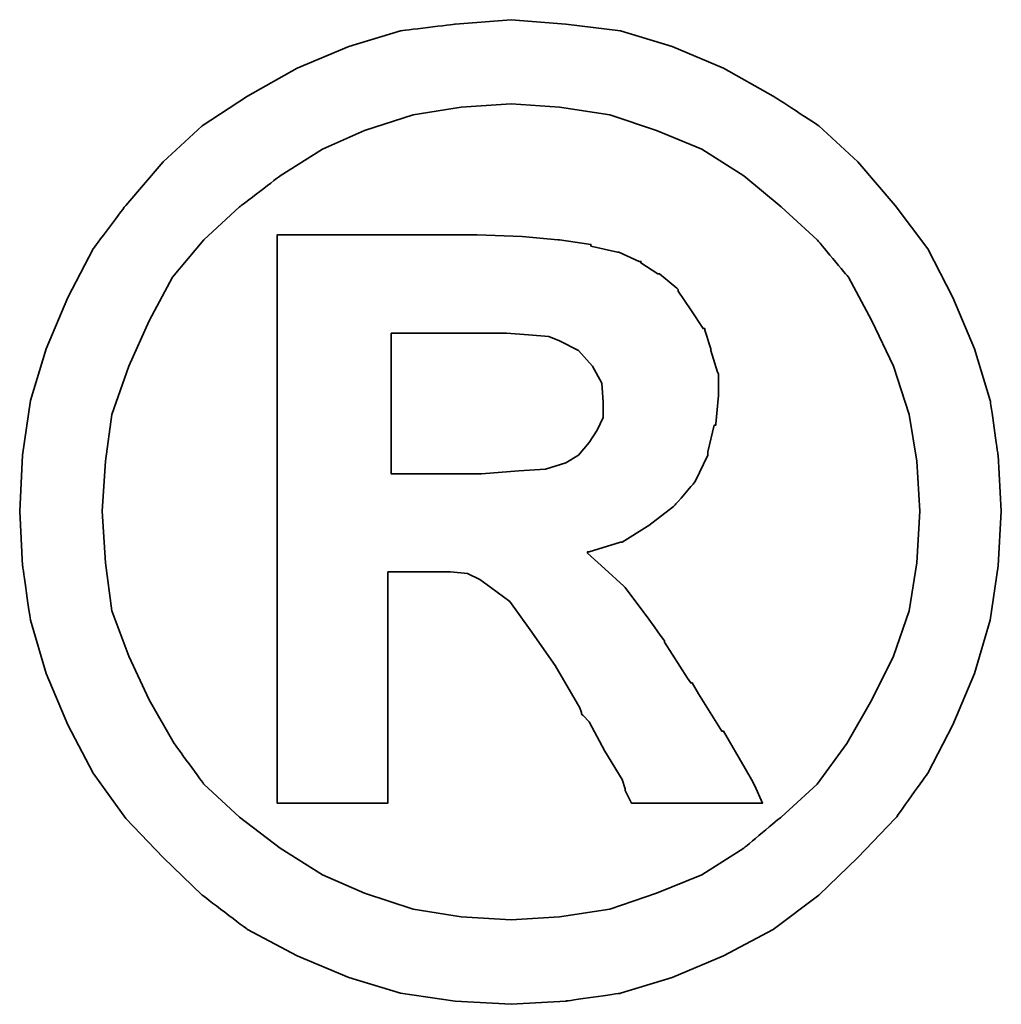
# Model space of a CAD drawing. Extents: x 35 to 593, y 42 to 122.
# Tile 46 of 47: x 158.302 to 158.812, y 91.855 to 92.366. Entities that reach past the tile are written whole.
import ezdxf

# ---------------------------------------------------------------- set-up
doc = ezdxf.new("R2010")
doc.units = 0
doc.header["$LTSCALE"] = 3
doc.header["$MEASUREMENT"] = 0
doc.layers.add('DIM', color=4, linetype='CONTINUOUS')
doc.layers.add('layer 1', color=7, linetype='CONTINUOUS')

# ---------------------------------------------------------------- blocks, each defined once
blk = doc.blocks.new('TBI MOTION logo(完整正式版)')
at = {"layer": 'layer 1', "color": 22, "lineweight": 35}
for points, knots in [([(81.20634, 4.98624), (81.20634, 4.98624), (81.18649, 5.32862), (81.18649, 5.32862), (81.18649, 5.32862), (81.18649, 5.32862), (81.13886, 5.66206), (81.13886, 5.66206), (81.13886, 5.66206), (81.13886, 5.66206), (81.04359, 5.97764), (81.04359, 5.97764), (81.04359, 5.97764), (81.04359, 5.97764), (80.91061, 6.29124), (80.91061, 6.29124), (80.91061, 6.29124), (80.91061, 6.29124), (80.75778, 6.58697), (80.75778, 6.58697), (80.75778, 6.58697), (80.75778, 6.58697), (80.5593, 6.85294), (80.5593, 6.85294), (80.5593, 6.85294), (80.5593, 6.85294), (80.33105, 7.1189), (80.33105, 7.1189), (80.33105, 7.1189), (80.33105, 7.1189), (80.09287, 7.33921), (80.09287, 7.33921), (80.09287, 7.33921), (80.09287, 7.33921), (79.815, 7.51982), (79.815, 7.51982), (79.815, 7.51982), (79.815, 7.51982), (79.51133, 7.69051), (79.51133, 7.69051), (79.51133, 7.69051), (79.51133, 7.69051), (79.19773, 7.8235), (79.19773, 7.8235), (79.19773, 7.8235), (79.19773, 7.8235), (78.88215, 7.91877), (78.88215, 7.91877), (78.88215, 7.91877), (78.88215, 7.91877), (78.54871, 7.95846), (78.54871, 7.95846), (78.54871, 7.95846), (78.54871, 7.95846), (78.21526, 7.98625), (78.21526, 7.98625), (78.21526, 7.98625), (78.21526, 7.98625), (77.87388, 7.95846), (77.87388, 7.95846), (77.87388, 7.95846), (77.87388, 7.95846), (77.54044, 7.91877), (77.54044, 7.91877), (77.54044, 7.91877), (77.54044, 7.91877), (77.22485, 7.8235), (77.22485, 7.8235), (77.22485, 7.8235), (77.22485, 7.8235), (76.91027, 7.69051), (76.91027, 7.69051), (76.91027, 7.69051), (76.91027, 7.69051), (76.6056, 7.51982), (76.6056, 7.51982), (76.6056, 7.51982), (76.6056, 7.51982), (76.32972, 7.33921), (76.32972, 7.33921), (76.32972, 7.33921), (76.32972, 7.33921), (76.09154, 7.1189), (76.09154, 7.1189), (76.09154, 7.1189), (76.09154, 7.1189), (75.86329, 6.85294), (75.86329, 6.85294), (75.86329, 6.85294), (75.86329, 6.85294), (75.66382, 6.58697), (75.66382, 6.58697), (75.66382, 6.58697), (75.66382, 6.58697), (75.51099, 6.29124), (75.51099, 6.29124), (75.51099, 6.29124), (75.51099, 6.29124), (75.37702, 5.97764), (75.37702, 5.97764), (75.37702, 5.97764), (75.37702, 5.97764), (75.28175, 5.66206), (75.28175, 5.66206), (75.28175, 5.66206), (75.28175, 5.66206), (75.23411, 5.32862), (75.23411, 5.32862), (75.23411, 5.32862), (75.23411, 5.32862), (75.21625, 4.98624), (75.21625, 4.98624), (75.21625, 4.98624), (75.21625, 4.98624), (75.23411, 4.6528), (75.23411, 4.6528), (75.23411, 4.6528), (75.23411, 4.6528), (75.28175, 4.32035), (75.28175, 4.32035), (75.28175, 4.32035), (75.28175, 4.32035), (75.37702, 3.99583), (75.37702, 3.99583), (75.37702, 3.99583), (75.37702, 3.99583), (75.51099, 3.68224), (75.51099, 3.68224), (75.51099, 3.68224), (75.51099, 3.68224), (75.66382, 3.38749), (75.66382, 3.38749), (75.66382, 3.38749), (75.66382, 3.38749), (75.86329, 3.10963), (75.86329, 3.10963), (75.86329, 3.10963), (75.86329, 3.10963), (76.09154, 2.87145), (76.09154, 2.87145), (76.09154, 2.87145), (76.09154, 2.87145), (76.32972, 2.6432), (76.32972, 2.6432), (76.32972, 2.6432), (76.32972, 2.6432), (76.6056, 2.43381), (76.6056, 2.43381), (76.6056, 2.43381), (76.6056, 2.43381), (76.91027, 2.27205), (76.91027, 2.27205), (76.91027, 2.27205), (76.91027, 2.27205), (77.22485, 2.13906), (77.22485, 2.13906), (77.22485, 2.13906), (77.22485, 2.13906), (77.54044, 2.0438), (77.54044, 2.0438), (77.54044, 2.0438), (77.54044, 2.0438), (77.87388, 1.99616), (77.87388, 1.99616), (77.87388, 1.99616), (77.87388, 1.99616), (78.21526, 1.97631), (78.21526, 1.97631), (78.21526, 1.97631), (78.21526, 1.97631), (78.54871, 1.99616), (78.54871, 1.99616), (78.54871, 1.99616), (78.54871, 1.99616), (78.88215, 2.0438), (78.88215, 2.0438), (78.88215, 2.0438), (78.88215, 2.0438), (79.19773, 2.13906), (79.19773, 2.13906), (79.19773, 2.13906), (79.19773, 2.13906), (79.51133, 2.27205), (79.51133, 2.27205), (79.51133, 2.27205), (79.51133, 2.27205), (79.815, 2.43381), (79.815, 2.43381), (79.815, 2.43381), (79.815, 2.43381), (80.09287, 2.6432), (80.09287, 2.6432), (80.09287, 2.6432), (80.09287, 2.6432), (80.33105, 2.87145), (80.33105, 2.87145), (80.33105, 2.87145), (80.33105, 2.87145), (80.5593, 3.10963), (80.5593, 3.10963), (80.5593, 3.10963), (80.5593, 3.10963), (80.75778, 3.38749), (80.75778, 3.38749), (80.75778, 3.38749), (80.75778, 3.38749), (80.91061, 3.68224), (80.91061, 3.68224), (80.91061, 3.68224), (80.91061, 3.68224), (81.04359, 3.99583), (81.04359, 3.99583), (81.04359, 3.99583), (81.04359, 3.99583), (81.13886, 4.32035), (81.13886, 4.32035), (81.13886, 4.32035), (81.13886, 4.32035), (81.18649, 4.6528), (81.18649, 4.6528), (81.18649, 4.6528), (81.18649, 4.6528), (81.20634, 4.98624), (81.20634, 4.98624)], [0, 0, 0, 0, 0.0178571, 0.0178571, 0.0178571, 0.0178572, 0.0357143, 0.0357143, 0.0357143, 0.0357143, 0.0535714, 0.0535714, 0.0535714, 0.0535714, 0.0714286, 0.0714286, 0.0714286, 0.0714286, 0.0892857, 0.0892857, 0.0892857, 0.0892857, 0.1071429, 0.1071429, 0.1071429, 0.1071429, 0.125, 0.125, 0.125, 0.125, 0.1428571, 0.1428571, 0.1428571, 0.1428572, 0.1607143, 0.1607143, 0.1607143, 0.1607143, 0.1785714, 0.1785714, 0.1785714, 0.1785714, 0.1964286, 0.1964286, 0.1964286, 0.1964286, 0.2142857, 0.2142857, 0.2142857, 0.2142857, 0.2321429, 0.2321429, 0.2321429, 0.2321429, 0.25, 0.25, 0.25, 0.25, 0.2678571, 0.2678571, 0.2678571, 0.2678572, 0.2857143, 0.2857143, 0.2857143, 0.2857143, 0.3035714, 0.3035714, 0.3035714, 0.3035714, 0.3214286, 0.3214286, 0.3214286, 0.3214286, 0.3392857, 0.3392857, 0.3392857, 0.3392857, 0.3571429, 0.3571429, 0.3571429, 0.3571429, 0.375, 0.375, 0.375, 0.375, 0.3928571, 0.3928571, 0.3928571, 0.3928572, 0.4107143, 0.4107143, 0.4107143, 0.4107143, 0.4285714, 0.4285714, 0.4285714, 0.4285714, 0.4464286, 0.4464286, 0.4464286, 0.4464286, 0.4642857, 0.4642857, 0.4642857, 0.4642857, 0.4821429, 0.4821429, 0.4821429, 0.4821429, 0.5, 0.5, 0.5, 0.5, 0.5178571, 0.5178571, 0.5178571, 0.5178572, 0.5357143, 0.5357143, 0.5357143, 0.5357143, 0.5535714, 0.5535714, 0.5535714, 0.5535714, 0.5714286, 0.5714286, 0.5714286, 0.5714286, 0.5892857, 0.5892857, 0.5892857, 0.5892857, 0.6071429, 0.6071429, 0.6071429, 0.6071429, 0.625, 0.625, 0.625, 0.625, 0.6428571, 0.6428571, 0.6428571, 0.6428572, 0.6607143, 0.6607143, 0.6607143, 0.6607143, 0.6785714, 0.6785714, 0.6785714, 0.6785714, 0.6964286, 0.6964286, 0.6964286, 0.6964286, 0.7142857, 0.7142857, 0.7142857, 0.7142857, 0.7321429, 0.7321429, 0.7321429, 0.7321429, 0.75, 0.75, 0.75, 0.75, 0.7678571, 0.7678571, 0.7678571, 0.7678572, 0.7857143, 0.7857143, 0.7857143, 0.7857143, 0.8035714, 0.8035714, 0.8035714, 0.8035714, 0.8214286, 0.8214286, 0.8214286, 0.8214286, 0.8392857, 0.8392857, 0.8392857, 0.8392857, 0.8571429, 0.8571429, 0.8571429, 0.8571429, 0.875, 0.875, 0.875, 0.875, 0.8928571, 0.8928571, 0.8928571, 0.8928572, 0.9107143, 0.9107143, 0.9107143, 0.9107143, 0.9285714, 0.9285714, 0.9285714, 0.9285714, 0.9464286, 0.9464286, 0.9464286, 0.9464286, 0.9642857, 0.9642857, 0.9642857, 0.9642857, 0.9821429, 0.9821429, 0.9821429, 0.9821429, 1, 1, 1, 1]), ([(80.71014, 4.98624), (80.71014, 4.98624), (80.69129, 5.29091), (80.69129, 5.29091), (80.69129, 5.29091), (80.69129, 5.29091), (80.64464, 5.57672), (80.64464, 5.57672), (80.64464, 5.57672), (80.64464, 5.57672), (80.54937, 5.87245), (80.54937, 5.87245), (80.54937, 5.87245), (80.54937, 5.87245), (80.41639, 6.14833), (80.41639, 6.14833), (80.41639, 6.14833), (80.41639, 6.14833), (80.27349, 6.41429), (80.27349, 6.41429), (80.27349, 6.41429), (80.27349, 6.41429), (80.08295, 6.64255), (80.08295, 6.64255), (80.08295, 6.64255), (80.08295, 6.64255), (79.86264, 6.84301), (79.86264, 6.84301), (79.86264, 6.84301), (79.86264, 6.84301), (79.63439, 7.03355), (79.63439, 7.03355), (79.63439, 7.03355), (79.63439, 7.03355), (79.37835, 7.1963), (79.37835, 7.1963), (79.37835, 7.1963), (79.37835, 7.1963), (79.10246, 7.30944), (79.10246, 7.30944), (79.10246, 7.30944), (79.10246, 7.30944), (78.81665, 7.40471), (78.81665, 7.40471), (78.81665, 7.40471), (78.81665, 7.40471), (78.511, 7.45234), (78.511, 7.45234), (78.511, 7.45234), (78.511, 7.45234), (78.21526, 7.47219), (78.21526, 7.47219), (78.21526, 7.47219), (78.21526, 7.47219), (77.9106, 7.45234), (77.9106, 7.45234), (77.9106, 7.45234), (77.9106, 7.45234), (77.61685, 7.40471), (77.61685, 7.40471), (77.61685, 7.40471), (77.61685, 7.40471), (77.32012, 7.30944), (77.32012, 7.30944), (77.32012, 7.30944), (77.32012, 7.30944), (77.06309, 7.1963), (77.06309, 7.1963), (77.06309, 7.1963), (77.06309, 7.1963), (76.80606, 7.03355), (76.80606, 7.03355), (76.80606, 7.03355), (76.80606, 7.03355), (76.55797, 6.84301), (76.55797, 6.84301), (76.55797, 6.84301), (76.55797, 6.84301), (76.34063, 6.64255), (76.34063, 6.64255), (76.34063, 6.64255), (76.34063, 6.64255), (76.1491, 6.41429), (76.1491, 6.41429), (76.1491, 6.41429), (76.1491, 6.41429), (76.0062, 6.14833), (76.0062, 6.14833), (76.0062, 6.14833), (76.0062, 6.14833), (75.88314, 5.87245), (75.88314, 5.87245), (75.88314, 5.87245), (75.88314, 5.87245), (75.77794, 5.57672), (75.77794, 5.57672), (75.77794, 5.57672), (75.77794, 5.57672), (75.73924, 5.29091), (75.73924, 5.29091), (75.73924, 5.29091), (75.73924, 5.29091), (75.72039, 4.98624), (75.72039, 4.98624), (75.72039, 4.98624), (75.72039, 4.98624), (75.73924, 4.67165), (75.73924, 4.67165), (75.73924, 4.67165), (75.73924, 4.67165), (75.77794, 4.37791), (75.77794, 4.37791), (75.77794, 4.37791), (75.77794, 4.37791), (75.88314, 4.10102), (75.88314, 4.10102), (75.88314, 4.10102), (75.88314, 4.10102), (76.0062, 3.83407), (76.0062, 3.83407), (76.0062, 3.83407), (76.0062, 3.83407), (76.15902, 3.56811), (76.15902, 3.56811), (76.15902, 3.56811), (76.15902, 3.56811), (76.34063, 3.32001), (76.34063, 3.32001), (76.34063, 3.32001), (76.34063, 3.32001), (76.55797, 3.11955), (76.55797, 3.11955), (76.55797, 3.11955), (76.55797, 3.11955), (76.80606, 2.92901), (76.80606, 2.92901), (76.80606, 2.92901), (76.80606, 2.92901), (77.06309, 2.76725), (77.06309, 2.76725), (77.06309, 2.76725), (77.06309, 2.76725), (77.32012, 2.65412), (77.32012, 2.65412), (77.32012, 2.65412), (77.32012, 2.65412), (77.61685, 2.55786), (77.61685, 2.55786), (77.61685, 2.55786), (77.61685, 2.55786), (77.9106, 2.51022), (77.9106, 2.51022), (77.9106, 2.51022), (77.9106, 2.51022), (78.21526, 2.49137), (78.21526, 2.49137), (78.21526, 2.49137), (78.21526, 2.49137), (78.511, 2.51022), (78.511, 2.51022), (78.511, 2.51022), (78.511, 2.51022), (78.81665, 2.55786), (78.81665, 2.55786), (78.81665, 2.55786), (78.81665, 2.55786), (79.10246, 2.65412), (79.10246, 2.65412), (79.10246, 2.65412), (79.10246, 2.65412), (79.37835, 2.76725), (79.37835, 2.76725), (79.37835, 2.76725), (79.37835, 2.76725), (79.63439, 2.92901), (79.63439, 2.92901), (79.63439, 2.92901), (79.63439, 2.92901), (79.86264, 3.11955), (79.86264, 3.11955), (79.86264, 3.11955), (79.86264, 3.11955), (80.08295, 3.32001), (80.08295, 3.32001), (80.08295, 3.32001), (80.08295, 3.32001), (80.26356, 3.56811), (80.26356, 3.56811), (80.26356, 3.56811), (80.26356, 3.56811), (80.41639, 3.83407), (80.41639, 3.83407), (80.41639, 3.83407), (80.41639, 3.83407), (80.54937, 4.10102), (80.54937, 4.10102), (80.54937, 4.10102), (80.54937, 4.10102), (80.64464, 4.37791), (80.64464, 4.37791), (80.64464, 4.37791), (80.64464, 4.37791), (80.69129, 4.67165), (80.69129, 4.67165), (80.69129, 4.67165), (80.69129, 4.67165), (80.71014, 4.98624), (80.71014, 4.98624)], [0, 0, 0, 0, 0.0192308, 0.0192308, 0.0192308, 0.0192308, 0.0384615, 0.0384615, 0.0384615, 0.0384615, 0.0576923, 0.0576923, 0.0576923, 0.0576923, 0.0769231, 0.0769231, 0.0769231, 0.0769231, 0.0961538, 0.0961538, 0.0961538, 0.0961539, 0.1153846, 0.1153846, 0.1153846, 0.1153846, 0.1346154, 0.1346154, 0.1346154, 0.1346154, 0.1538462, 0.1538462, 0.1538462, 0.1538462, 0.1730769, 0.1730769, 0.1730769, 0.1730769, 0.1923077, 0.1923077, 0.1923077, 0.1923077, 0.2115385, 0.2115385, 0.2115385, 0.2115385, 0.2307692, 0.2307692, 0.2307692, 0.2307692, 0.25, 0.25, 0.25, 0.25, 0.2692308, 0.2692308, 0.2692308, 0.2692308, 0.2884615, 0.2884615, 0.2884615, 0.2884615, 0.3076923, 0.3076923, 0.3076923, 0.3076923, 0.3269231, 0.3269231, 0.3269231, 0.3269231, 0.3461538, 0.3461538, 0.3461538, 0.3461539, 0.3653846, 0.3653846, 0.3653846, 0.3653846, 0.3846154, 0.3846154, 0.3846154, 0.3846154, 0.4038462, 0.4038462, 0.4038462, 0.4038462, 0.4230769, 0.4230769, 0.4230769, 0.4230769, 0.4423077, 0.4423077, 0.4423077, 0.4423077, 0.4615385, 0.4615385, 0.4615385, 0.4615385, 0.4807692, 0.4807692, 0.4807692, 0.4807692, 0.5, 0.5, 0.5, 0.5, 0.5192308, 0.5192308, 0.5192308, 0.5192308, 0.5384615, 0.5384615, 0.5384615, 0.5384615, 0.5576923, 0.5576923, 0.5576923, 0.5576923, 0.5769231, 0.5769231, 0.5769231, 0.5769231, 0.5961538, 0.5961538, 0.5961538, 0.5961539, 0.6153846, 0.6153846, 0.6153846, 0.6153846, 0.6346154, 0.6346154, 0.6346154, 0.6346154, 0.6538462, 0.6538462, 0.6538462, 0.6538462, 0.6730769, 0.6730769, 0.6730769, 0.6730769, 0.6923077, 0.6923077, 0.6923077, 0.6923077, 0.7115385, 0.7115385, 0.7115385, 0.7115385, 0.7307692, 0.7307692, 0.7307692, 0.7307692, 0.75, 0.75, 0.75, 0.75, 0.7692308, 0.7692308, 0.7692308, 0.7692308, 0.7884615, 0.7884615, 0.7884615, 0.7884615, 0.8076923, 0.8076923, 0.8076923, 0.8076923, 0.8269231, 0.8269231, 0.8269231, 0.8269231, 0.8461538, 0.8461538, 0.8461538, 0.8461539, 0.8653846, 0.8653846, 0.8653846, 0.8653846, 0.8846154, 0.8846154, 0.8846154, 0.8846154, 0.9038462, 0.9038462, 0.9038462, 0.9038462, 0.9230769, 0.9230769, 0.9230769, 0.9230769, 0.9423077, 0.9423077, 0.9423077, 0.9423077, 0.9615385, 0.9615385, 0.9615385, 0.9615385, 0.9807692, 0.9807692, 0.9807692, 0.9807692, 1, 1, 1, 1]), ([(76.78721, 3.2823), (76.78721, 3.2823), (76.78721, 3.32001), (76.78721, 3.32001), (76.78721, 3.32001), (76.78721, 3.32001), (76.78721, 3.42422), (76.78721, 3.42422), (76.78721, 3.42422), (76.78721, 3.42422), (76.78721, 3.59689), (76.78721, 3.59689), (76.78721, 3.59689), (76.78721, 3.59689), (76.78721, 3.80529), (76.78721, 3.80529), (76.78721, 3.80529), (76.78721, 3.80529), (76.78721, 4.0524), (76.78721, 4.0524), (76.78721, 4.0524), (76.78721, 4.0524), (76.78721, 4.32035), (76.78721, 4.32035), (76.78721, 4.32035), (76.78721, 4.32035), (76.78721, 4.92868), (76.78721, 4.92868), (76.78721, 4.92868), (76.78721, 4.92868), (76.78721, 5.53801), (76.78721, 5.53801), (76.78721, 5.53801), (76.78721, 5.53801), (76.78721, 5.82482), (76.78721, 5.82482), (76.78721, 5.82482), (76.78721, 5.82482), (76.78721, 6.07291), (76.78721, 6.07291), (76.78721, 6.07291), (76.78721, 6.07291), (76.78721, 6.30017), (76.78721, 6.30017), (76.78721, 6.30017), (76.78721, 6.30017), (76.78721, 6.45399), (76.78721, 6.45399), (76.78721, 6.45399), (76.78721, 6.45399), (76.78721, 6.5572), (76.78721, 6.5572), (76.78721, 6.5572), (76.78721, 6.5572), (76.78721, 6.59689), (76.78721, 6.59689), (76.78721, 6.59689), (76.78721, 6.59689), (76.78721, 6.67232), (76.78721, 6.67232), (76.78721, 6.67232), (76.78721, 6.67232), (76.8537, 6.67232), (76.8537, 6.67232), (76.8537, 6.67232), (76.8537, 6.67232), (76.87355, 6.67232), (76.87355, 6.67232), (76.87355, 6.67232), (76.87355, 6.67232), (76.91027, 6.67232), (76.91027, 6.67232), (76.91027, 6.67232), (76.91027, 6.67232), (77.04424, 6.67232), (77.04424, 6.67232), (77.04424, 6.67232), (77.04424, 6.67232), (77.22485, 6.67232), (77.22485, 6.67232), (77.22485, 6.67232), (77.22485, 6.67232), (77.43524, 6.67232), (77.43524, 6.67232), (77.43524, 6.67232), (77.43524, 6.67232), (77.65357, 6.67232), (77.65357, 6.67232), (77.65357, 6.67232), (77.65357, 6.67232), (77.82625, 6.67232), (77.82625, 6.67232), (77.82625, 6.67232), (77.82625, 6.67232), (77.94037, 6.67232), (77.94037, 6.67232), (77.94037, 6.67232), (77.94037, 6.67232), (77.97709, 6.67232), (77.97709, 6.67232), (77.97709, 6.67232), (77.97709, 6.67232), (77.99694, 6.67232), (77.99694, 6.67232), (77.99694, 6.67232), (77.99694, 6.67232), (78.00686, 6.67232), (78.00686, 6.67232), (78.00686, 6.67232), (78.00686, 6.67232), (78.28275, 6.6624), (78.28275, 6.6624), (78.28275, 6.6624), (78.28275, 6.6624), (78.50107, 6.64255), (78.50107, 6.64255), (78.50107, 6.64255), (78.50107, 6.64255), (78.511, 6.64255), (78.511, 6.64255), (78.511, 6.64255), (78.511, 6.64255), (78.70154, 6.61476), (78.70154, 6.61476), (78.70154, 6.61476), (78.70154, 6.61476), (78.70154, 6.60483), (78.70154, 6.60483), (78.70154, 6.60483), (78.70154, 6.60483), (78.86429, 6.56713), (78.86429, 6.56713), (78.86429, 6.56713), (78.86429, 6.56713), (78.87223, 6.56713), (78.87223, 6.56713), (78.87223, 6.56713), (78.87223, 6.56713), (78.99727, 6.51056), (78.99727, 6.51056), (78.99727, 6.51056), (78.99727, 6.51056), (79.00719, 6.51056), (79.00719, 6.51056), (79.00719, 6.51056), (79.00719, 6.51056), (79.00719, 6.50162), (79.00719, 6.50162), (79.00719, 6.50162), (79.00719, 6.50162), (79.1104, 6.43415), (79.1104, 6.43415), (79.1104, 6.43415), (79.1104, 6.43415), (79.12132, 6.43415), (79.12132, 6.43415), (79.12132, 6.43415), (79.12132, 6.43415), (79.22552, 6.34781), (79.22552, 6.34781), (79.22552, 6.34781), (79.22552, 6.34781), (79.23544, 6.33888), (79.23544, 6.33888), (79.23544, 6.33888), (79.23544, 6.33888), (79.23544, 6.32895), (79.23544, 6.32895), (79.23544, 6.32895), (79.23544, 6.32895), (79.31087, 6.21483), (79.31087, 6.21483), (79.31087, 6.21483), (79.31087, 6.21483), (79.38629, 6.1007), (79.38629, 6.1007), (79.38629, 6.1007), (79.38629, 6.1007), (79.3972, 6.1007), (79.3972, 6.1007), (79.3972, 6.1007), (79.3972, 6.1007), (79.3972, 6.09078), (79.3972, 6.09078), (79.3972, 6.09078), (79.3972, 6.09078), (79.43392, 5.97764), (79.43392, 5.97764), (79.43392, 5.97764), (79.43392, 5.97764), (79.43392, 5.96772), (79.43392, 5.96772), (79.43392, 5.96772), (79.43392, 5.96772), (79.47362, 5.83474), (79.47362, 5.83474), (79.47362, 5.83474), (79.47362, 5.83474), (79.48156, 5.82482), (79.48156, 5.82482), (79.48156, 5.82482), (79.48156, 5.82482), (79.48156, 5.69977), (79.48156, 5.69977), (79.48156, 5.69977), (79.48156, 5.69977), (79.48156, 5.69183), (79.48156, 5.69183), (79.48156, 5.69183), (79.48156, 5.69183), (79.4637, 5.51915), (79.4637, 5.51915), (79.4637, 5.51915), (79.4637, 5.51915), (79.4637, 5.51122), (79.4637, 5.51122), (79.4637, 5.51122), (79.4637, 5.51122), (79.45377, 5.51122), (79.45377, 5.51122), (79.45377, 5.51122), (79.45377, 5.51122), (79.41507, 5.34847), (79.41507, 5.34847), (79.41507, 5.34847), (79.41507, 5.34847), (79.41507, 5.33854), (79.41507, 5.33854), (79.41507, 5.33854), (79.41507, 5.33854), (79.41507, 5.32862), (79.41507, 5.32862), (79.41507, 5.32862), (79.41507, 5.32862), (79.33865, 5.16785), (79.33865, 5.16785), (79.33865, 5.16785), (79.33865, 5.16785), (79.33071, 5.15693), (79.33071, 5.15693), (79.33071, 5.15693), (79.33071, 5.15693), (79.2156, 5.02495), (79.2156, 5.02495), (79.2156, 5.02495), (79.2156, 5.02495), (79.20567, 5.01502), (79.20567, 5.01502), (79.20567, 5.01502), (79.20567, 5.01502), (79.05483, 4.89991), (79.05483, 4.89991), (79.05483, 4.89991), (79.05483, 4.89991), (79.04491, 4.89197), (79.04491, 4.89197), (79.04491, 4.89197), (79.04491, 4.89197), (78.89208, 4.7967), (78.89208, 4.7967), (78.89208, 4.7967), (78.89208, 4.7967), (78.88215, 4.7967), (78.88215, 4.7967), (78.88215, 4.7967), (78.88215, 4.7967), (78.69161, 4.73913), (78.69161, 4.73913), (78.69161, 4.73913), (78.69161, 4.73913), (78.68169, 4.73913), (78.68169, 4.73913), (78.68169, 4.73913), (78.68169, 4.73913), (78.68169, 4.72921), (78.68169, 4.72921), (78.68169, 4.72921), (78.68169, 4.72921), (78.78688, 4.63394), (78.78688, 4.63394), (78.78688, 4.63394), (78.78688, 4.63394), (78.902, 4.52875), (78.902, 4.52875), (78.902, 4.52875), (78.902, 4.52875), (78.91093, 4.52081), (78.91093, 4.52081), (78.91093, 4.52081), (78.91093, 4.52081), (79.02506, 4.36798), (79.02506, 4.36798), (79.02506, 4.36798), (79.02506, 4.36798), (79.1501, 4.1953), (79.1501, 4.1953), (79.1501, 4.1953), (79.1501, 4.1953), (79.1501, 4.18736), (79.1501, 4.18736), (79.1501, 4.18736), (79.1501, 4.18736), (79.29201, 3.96705), (79.29201, 3.96705), (79.29201, 3.96705), (79.29201, 3.96705), (79.31087, 3.93828), (79.31087, 3.93828), (79.31087, 3.93828), (79.31087, 3.93828), (79.32079, 3.93828), (79.32079, 3.93828), (79.32079, 3.93828), (79.32079, 3.93828), (79.3585, 3.87178), (79.3585, 3.87178), (79.3585, 3.87178), (79.3585, 3.87178), (79.50141, 3.64353), (79.50141, 3.64353), (79.50141, 3.64353), (79.50141, 3.64353), (79.51133, 3.64353), (79.51133, 3.64353), (79.51133, 3.64353), (79.51133, 3.64353), (79.64431, 3.41528), (79.64431, 3.41528), (79.64431, 3.41528), (79.64431, 3.41528), (79.68202, 3.3478), (79.68202, 3.3478), (79.68202, 3.3478), (79.68202, 3.3478), (79.70187, 3.31009), (79.70187, 3.31009), (79.70187, 3.31009), (79.70187, 3.31009), (79.7495, 3.2049), (79.7495, 3.2049), (79.7495, 3.2049), (79.7495, 3.2049), (79.64431, 3.2049), (79.64431, 3.2049), (79.64431, 3.2049), (79.64431, 3.2049), (79.62546, 3.2049), (79.62546, 3.2049), (79.62546, 3.2049), (79.62546, 3.2049), (79.53912, 3.2049), (79.53912, 3.2049), (79.53912, 3.2049), (79.53912, 3.2049), (79.31087, 3.2049), (79.31087, 3.2049), (79.31087, 3.2049), (79.31087, 3.2049), (79.08262, 3.2049), (79.08262, 3.2049), (79.08262, 3.2049), (79.08262, 3.2049), (79.00719, 3.2049), (79.00719, 3.2049), (79.00719, 3.2049), (79.00719, 3.2049), (78.98735, 3.2049), (78.98735, 3.2049), (78.98735, 3.2049), (78.98735, 3.2049), (78.94964, 3.2049), (78.94964, 3.2049), (78.94964, 3.2049), (78.94964, 3.2049), (78.92979, 3.24459), (78.92979, 3.24459), (78.92979, 3.24459), (78.92979, 3.24459), (78.91093, 3.2823), (78.91093, 3.2823), (78.91093, 3.2823), (78.91093, 3.2823), (78.91093, 3.29223), (78.91093, 3.29223), (78.91093, 3.29223), (78.91093, 3.29223), (78.89208, 3.3478), (78.89208, 3.3478), (78.89208, 3.3478), (78.89208, 3.3478), (78.78688, 3.52048), (78.78688, 3.52048), (78.78688, 3.52048), (78.78688, 3.52048), (78.69161, 3.7001), (78.69161, 3.7001), (78.69161, 3.7001), (78.69161, 3.7001), (78.6539, 3.7388), (78.6539, 3.7388), (78.6539, 3.7388), (78.6539, 3.7388), (78.64398, 3.74873), (78.64398, 3.74873), (78.64398, 3.74873), (78.64398, 3.74873), (78.64398, 3.75766), (78.64398, 3.75766), (78.64398, 3.75766), (78.64398, 3.75766), (78.63405, 3.78644), (78.63405, 3.78644), (78.63405, 3.78644), (78.63405, 3.78644), (78.48321, 4.04347), (78.48321, 4.04347), (78.48321, 4.04347), (78.48321, 4.04347), (78.33038, 4.2618), (78.33038, 4.2618), (78.33038, 4.2618), (78.33038, 4.2618), (78.20732, 4.43447), (78.20732, 4.43447), (78.20732, 4.43447), (78.20732, 4.43447), (78.09221, 4.52081), (78.09221, 4.52081), (78.09221, 4.52081), (78.09221, 4.52081), (78.02472, 4.56845), (78.02472, 4.56845), (78.02472, 4.56845), (78.02472, 4.56845), (77.9493, 4.60616), (77.9493, 4.60616), (77.9493, 4.60616), (77.9493, 4.60616), (77.8451, 4.61608), (77.8451, 4.61608), (77.8451, 4.61608), (77.8451, 4.61608), (77.71113, 4.61608), (77.71113, 4.61608), (77.71113, 4.61608), (77.71113, 4.61608), (77.69128, 4.61608), (77.69128, 4.61608), (77.69128, 4.61608), (77.69128, 4.61608), (77.67342, 4.61608), (77.67342, 4.61608), (77.67342, 4.61608), (77.67342, 4.61608), (77.5583, 4.61608), (77.5583, 4.61608), (77.5583, 4.61608), (77.5583, 4.61608), (77.46303, 4.61608), (77.46303, 4.61608), (77.46303, 4.61608), (77.46303, 4.61608), (77.46303, 4.54761), (77.46303, 4.54761), (77.46303, 4.54761), (77.46303, 4.54761), (77.46303, 4.47318), (77.46303, 4.47318), (77.46303, 4.47318), (77.46303, 4.47318), (77.46303, 4.24294), (77.46303, 4.24294), (77.46303, 4.24294), (77.46303, 4.24294), (77.46303, 3.99583), (77.46303, 3.99583), (77.46303, 3.99583), (77.46303, 3.99583), (77.46303, 3.72888), (77.46303, 3.72888), (77.46303, 3.72888), (77.46303, 3.72888), (77.46303, 3.51055), (77.46303, 3.51055), (77.46303, 3.51055), (77.46303, 3.51055), (77.46303, 3.42422), (77.46303, 3.42422), (77.46303, 3.42422), (77.46303, 3.42422), (77.46303, 3.35773), (77.46303, 3.35773), (77.46303, 3.35773), (77.46303, 3.35773), (77.46303, 3.30017), (77.46303, 3.30017), (77.46303, 3.30017), (77.46303, 3.30017), (77.46303, 3.2823), (77.46303, 3.2823), (77.46303, 3.2823), (77.46303, 3.2823), (77.46303, 3.2049), (77.46303, 3.2049), (77.46303, 3.2049), (77.46303, 3.2049), (77.39753, 3.2049), (77.39753, 3.2049), (77.39753, 3.2049), (77.39753, 3.2049), (77.37768, 3.2049), (77.37768, 3.2049), (77.37768, 3.2049), (77.37768, 3.2049), (77.32012, 3.2049), (77.32012, 3.2049), (77.32012, 3.2049), (77.32012, 3.2049), (77.12165, 3.2049), (77.12165, 3.2049), (77.12165, 3.2049), (77.12165, 3.2049), (76.94897, 3.2049), (76.94897, 3.2049), (76.94897, 3.2049), (76.94897, 3.2049), (76.8924, 3.2049), (76.8924, 3.2049), (76.8924, 3.2049), (76.8924, 3.2049), (76.8537, 3.2049), (76.8537, 3.2049), (76.8537, 3.2049), (76.8537, 3.2049), (76.78721, 3.2049), (76.78721, 3.2049), (76.78721, 3.2049), (76.78721, 3.2049), (76.78721, 3.2823), (76.78721, 3.2823)], [0, 0, 0, 0, 0.0074074, 0.0074074, 0.0074074, 0.0074074, 0.0148148, 0.0148148, 0.0148148, 0.0148148, 0.0222222, 0.0222222, 0.0222222, 0.0222222, 0.0296296, 0.0296296, 0.0296296, 0.0296296, 0.037037, 0.037037, 0.037037, 0.037037, 0.0444444, 0.0444444, 0.0444444, 0.0444445, 0.0518519, 0.0518519, 0.0518519, 0.0518519, 0.0592593, 0.0592593, 0.0592593, 0.0592593, 0.0666667, 0.0666667, 0.0666667, 0.0666667, 0.0740741, 0.0740741, 0.0740741, 0.0740741, 0.0814815, 0.0814815, 0.0814815, 0.0814815, 0.0888889, 0.0888889, 0.0888889, 0.0888889, 0.0962963, 0.0962963, 0.0962963, 0.0962963, 0.1037037, 0.1037037, 0.1037037, 0.1037037, 0.1111111, 0.1111111, 0.1111111, 0.1111111, 0.1185185, 0.1185185, 0.1185185, 0.1185185, 0.1259259, 0.1259259, 0.1259259, 0.1259259, 0.1333333, 0.1333333, 0.1333333, 0.1333333, 0.1407407, 0.1407407, 0.1407407, 0.1407408, 0.1481481, 0.1481481, 0.1481481, 0.1481482, 0.1555556, 0.1555556, 0.1555556, 0.1555556, 0.162963, 0.162963, 0.162963, 0.162963, 0.1703704, 0.1703704, 0.1703704, 0.1703704, 0.1777778, 0.1777778, 0.1777778, 0.1777778, 0.1851852, 0.1851852, 0.1851852, 0.1851852, 0.1925926, 0.1925926, 0.1925926, 0.1925926, 0.2, 0.2, 0.2, 0.2, 0.2074074, 0.2074074, 0.2074074, 0.2074074, 0.2148148, 0.2148148, 0.2148148, 0.2148148, 0.2222222, 0.2222222, 0.2222222, 0.2222222, 0.2296296, 0.2296296, 0.2296296, 0.2296296, 0.237037, 0.237037, 0.237037, 0.237037, 0.2444444, 0.2444444, 0.2444444, 0.2444445, 0.2518519, 0.2518519, 0.2518519, 0.2518519, 0.2592593, 0.2592593, 0.2592593, 0.2592593, 0.2666667, 0.2666667, 0.2666667, 0.2666667, 0.2740741, 0.2740741, 0.2740741, 0.2740741, 0.2814815, 0.2814815, 0.2814815, 0.2814815, 0.2888889, 0.2888889, 0.2888889, 0.2888889, 0.2962963, 0.2962963, 0.2962963, 0.2962963, 0.3037037, 0.3037037, 0.3037037, 0.3037037, 0.3111111, 0.3111111, 0.3111111, 0.3111111, 0.3185185, 0.3185185, 0.3185185, 0.3185185, 0.3259259, 0.3259259, 0.3259259, 0.3259259, 0.3333333, 0.3333333, 0.3333333, 0.3333333, 0.3407407, 0.3407407, 0.3407407, 0.3407408, 0.3481481, 0.3481481, 0.3481481, 0.3481482, 0.3555556, 0.3555556, 0.3555556, 0.3555556, 0.362963, 0.362963, 0.362963, 0.362963, 0.3703704, 0.3703704, 0.3703704, 0.3703704, 0.3777778, 0.3777778, 0.3777778, 0.3777778, 0.3851852, 0.3851852, 0.3851852, 0.3851852, 0.3925926, 0.3925926, 0.3925926, 0.3925926, 0.4, 0.4, 0.4, 0.4, 0.4074074, 0.4074074, 0.4074074, 0.4074074, 0.4148148, 0.4148148, 0.4148148, 0.4148148, 0.4222222, 0.4222222, 0.4222222, 0.4222222, 0.4296296, 0.4296296, 0.4296296, 0.4296296, 0.437037, 0.437037, 0.437037, 0.437037, 0.4444444, 0.4444444, 0.4444444, 0.4444445, 0.4518519, 0.4518519, 0.4518519, 0.4518519, 0.4592593, 0.4592593, 0.4592593, 0.4592593, 0.4666667, 0.4666667, 0.4666667, 0.4666667, 0.4740741, 0.4740741, 0.4740741, 0.4740741, 0.4814815, 0.4814815, 0.4814815, 0.4814815, 0.4888889, 0.4888889, 0.4888889, 0.4888889, 0.4962963, 0.4962963, 0.4962963, 0.4962963, 0.5037037, 0.5037037, 0.5037037, 0.5037037, 0.5111111, 0.5111111, 0.5111111, 0.5111111, 0.5185185, 0.5185185, 0.5185185, 0.5185185, 0.5259259, 0.5259259, 0.5259259, 0.5259259, 0.5333333, 0.5333333, 0.5333333, 0.5333333, 0.5407407, 0.5407407, 0.5407407, 0.5407408, 0.5481481, 0.5481481, 0.5481481, 0.5481482, 0.5555556, 0.5555556, 0.5555556, 0.5555556, 0.562963, 0.562963, 0.562963, 0.562963, 0.5703704, 0.5703704, 0.5703704, 0.5703704, 0.5777778, 0.5777778, 0.5777778, 0.5777778, 0.5851852, 0.5851852, 0.5851852, 0.5851852, 0.5925926, 0.5925926, 0.5925926, 0.5925926, 0.6, 0.6, 0.6, 0.6, 0.6074074, 0.6074074, 0.6074074, 0.6074074, 0.6148148, 0.6148148, 0.6148148, 0.6148148, 0.6222222, 0.6222222, 0.6222222, 0.6222222, 0.6296296, 0.6296296, 0.6296296, 0.6296296, 0.637037, 0.637037, 0.637037, 0.637037, 0.6444444, 0.6444444, 0.6444444, 0.6444445, 0.6518519, 0.6518519, 0.6518519, 0.6518519, 0.6592593, 0.6592593, 0.6592593, 0.6592593, 0.6666667, 0.6666667, 0.6666667, 0.6666667, 0.6740741, 0.6740741, 0.6740741, 0.6740741, 0.6814815, 0.6814815, 0.6814815, 0.6814815, 0.6888889, 0.6888889, 0.6888889, 0.6888889, 0.6962963, 0.6962963, 0.6962963, 0.6962963, 0.7037037, 0.7037037, 0.7037037, 0.7037037, 0.7111111, 0.7111111, 0.7111111, 0.7111111, 0.7185185, 0.7185185, 0.7185185, 0.7185185, 0.7259259, 0.7259259, 0.7259259, 0.7259259, 0.7333333, 0.7333333, 0.7333333, 0.7333333, 0.7407407, 0.7407407, 0.7407407, 0.7407408, 0.7481481, 0.7481481, 0.7481481, 0.7481482, 0.7555556, 0.7555556, 0.7555556, 0.7555556, 0.762963, 0.762963, 0.762963, 0.762963, 0.7703704, 0.7703704, 0.7703704, 0.7703704, 0.7777778, 0.7777778, 0.7777778, 0.7777778, 0.7851852, 0.7851852, 0.7851852, 0.7851852, 0.7925926, 0.7925926, 0.7925926, 0.7925926, 0.8, 0.8, 0.8, 0.8, 0.8074074, 0.8074074, 0.8074074, 0.8074074, 0.8148148, 0.8148148, 0.8148148, 0.8148148, 0.8222222, 0.8222222, 0.8222222, 0.8222222, 0.8296296, 0.8296296, 0.8296296, 0.8296296, 0.837037, 0.837037, 0.837037, 0.837037, 0.8444444, 0.8444444, 0.8444444, 0.8444445, 0.8518519, 0.8518519, 0.8518519, 0.8518519, 0.8592593, 0.8592593, 0.8592593, 0.8592593, 0.8666667, 0.8666667, 0.8666667, 0.8666667, 0.8740741, 0.8740741, 0.8740741, 0.8740741, 0.8814815, 0.8814815, 0.8814815, 0.8814815, 0.8888889, 0.8888889, 0.8888889, 0.8888889, 0.8962963, 0.8962963, 0.8962963, 0.8962963, 0.9037037, 0.9037037, 0.9037037, 0.9037037, 0.9111111, 0.9111111, 0.9111111, 0.9111111, 0.9185185, 0.9185185, 0.9185185, 0.9185185, 0.9259259, 0.9259259, 0.9259259, 0.9259259, 0.9333333, 0.9333333, 0.9333333, 0.9333333, 0.9407407, 0.9407407, 0.9407407, 0.9407408, 0.9481481, 0.9481481, 0.9481481, 0.9481482, 0.9555556, 0.9555556, 0.9555556, 0.9555556, 0.962963, 0.962963, 0.962963, 0.962963, 0.9703704, 0.9703704, 0.9703704, 0.9703704, 0.9777778, 0.9777778, 0.9777778, 0.9777778, 0.9851852, 0.9851852, 0.9851852, 0.9851852, 0.9925926, 0.9925926, 0.9925926, 0.9925926, 1, 1, 1, 1]), ([(77.48288, 6.07291), (77.48288, 6.07291), (77.48288, 5.99551), (77.48288, 5.99551), (77.48288, 5.99551), (77.48288, 5.99551), (77.48288, 5.82482), (77.48288, 5.82482), (77.48288, 5.82482), (77.48288, 5.82482), (77.48288, 5.63328), (77.48288, 5.63328), (77.48288, 5.63328), (77.48288, 5.63328), (77.48288, 5.46358), (77.48288, 5.46358), (77.48288, 5.46358), (77.48288, 5.46358), (77.48288, 5.29091), (77.48288, 5.29091), (77.48288, 5.29091), (77.48288, 5.29091), (77.48288, 5.21449), (77.48288, 5.21449), (77.48288, 5.21449), (77.48288, 5.21449), (77.50074, 5.21449), (77.50074, 5.21449), (77.50074, 5.21449), (77.50074, 5.21449), (77.71113, 5.21449), (77.71113, 5.21449), (77.71113, 5.21449), (77.71113, 5.21449), (77.94037, 5.21449), (77.94037, 5.21449), (77.94037, 5.21449), (77.94037, 5.21449), (78.01579, 5.21449), (78.01579, 5.21449), (78.01579, 5.21449), (78.01579, 5.21449), (78.03465, 5.21449), (78.03465, 5.21449), (78.03465, 5.21449), (78.03465, 5.21449), (78.2629, 5.23335), (78.2629, 5.23335), (78.2629, 5.23335), (78.2629, 5.23335), (78.42565, 5.24327), (78.42565, 5.24327), (78.42565, 5.24327), (78.42565, 5.24327), (78.54871, 5.28098), (78.54871, 5.28098), (78.54871, 5.28098), (78.54871, 5.28098), (78.62611, 5.32862), (78.62611, 5.32862), (78.62611, 5.32862), (78.62611, 5.32862), (78.69161, 5.40503), (78.69161, 5.40503), (78.69161, 5.40503), (78.69161, 5.40503), (78.73925, 5.48145), (78.73925, 5.48145), (78.73925, 5.48145), (78.73925, 5.48145), (78.77696, 5.55885), (78.77696, 5.55885), (78.77696, 5.55885), (78.77696, 5.55885), (78.77696, 5.65214), (78.77696, 5.65214), (78.77696, 5.65214), (78.77696, 5.65214), (78.76902, 5.76726), (78.76902, 5.76726), (78.76902, 5.76726), (78.76902, 5.76726), (78.71146, 5.87245), (78.71146, 5.87245), (78.71146, 5.87245), (78.71146, 5.87245), (78.62611, 5.96772), (78.62611, 5.96772), (78.62611, 5.96772), (78.62611, 5.96772), (78.511, 6.02528), (78.511, 6.02528), (78.511, 6.02528), (78.511, 6.02528), (78.44451, 6.05306), (78.44451, 6.05306), (78.44451, 6.05306), (78.44451, 6.05306), (78.32046, 6.06299), (78.32046, 6.06299), (78.32046, 6.06299), (78.32046, 6.06299), (78.18748, 6.07291), (78.18748, 6.07291), (78.18748, 6.07291), (78.18748, 6.07291), (77.99694, 6.07291), (77.99694, 6.07291), (77.99694, 6.07291), (77.99694, 6.07291), (77.97709, 6.07291), (77.97709, 6.07291), (77.97709, 6.07291), (77.97709, 6.07291), (77.90167, 6.07291), (77.90167, 6.07291), (77.90167, 6.07291), (77.90167, 6.07291), (77.69128, 6.07291), (77.69128, 6.07291), (77.69128, 6.07291), (77.69128, 6.07291), (77.50074, 6.07291), (77.50074, 6.07291), (77.50074, 6.07291), (77.50074, 6.07291), (77.48288, 6.07291), (77.48288, 6.07291)], [0, 0, 0, 0, 0.03125, 0.03125, 0.03125, 0.03125, 0.0625, 0.0625, 0.0625, 0.0625, 0.09375, 0.09375, 0.09375, 0.09375, 0.125, 0.125, 0.125, 0.125, 0.15625, 0.15625, 0.15625, 0.15625, 0.1875, 0.1875, 0.1875, 0.1875, 0.21875, 0.21875, 0.21875, 0.21875, 0.25, 0.25, 0.25, 0.25, 0.28125, 0.28125, 0.28125, 0.28125, 0.3125, 0.3125, 0.3125, 0.3125, 0.34375, 0.34375, 0.34375, 0.34375, 0.375, 0.375, 0.375, 0.375, 0.40625, 0.40625, 0.40625, 0.40625, 0.4375, 0.4375, 0.4375, 0.4375, 0.46875, 0.46875, 0.46875, 0.46875, 0.5, 0.5, 0.5, 0.5, 0.53125, 0.53125, 0.53125, 0.53125, 0.5625, 0.5625, 0.5625, 0.5625, 0.59375, 0.59375, 0.59375, 0.59375, 0.625, 0.625, 0.625, 0.625, 0.65625, 0.65625, 0.65625, 0.65625, 0.6875, 0.6875, 0.6875, 0.6875, 0.71875, 0.71875, 0.71875, 0.71875, 0.75, 0.75, 0.75, 0.75, 0.78125, 0.78125, 0.78125, 0.78125, 0.8125, 0.8125, 0.8125, 0.8125, 0.84375, 0.84375, 0.84375, 0.84375, 0.875, 0.875, 0.875, 0.875, 0.90625, 0.90625, 0.90625, 0.90625, 0.9375, 0.9375, 0.9375, 0.9375, 0.96875, 0.96875, 0.96875, 0.96875, 1, 1, 1, 1])]:
    blk.add_open_spline(points, degree=3, knots=knots, dxfattribs=at)

msp = doc.modelspace()

# ---------------------------------------------------------------- block references
at = {"layer": 'DIM', "color": 7, "xscale": 0.0851363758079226, "yscale": 0.0851363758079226, "zscale": 0.0851363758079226}
msp.add_blockref('TBI MOTION logo(完整正式版)', (151.8985, 91.68638), dxfattribs=at)

doc.saveas('drawing.dxf')
